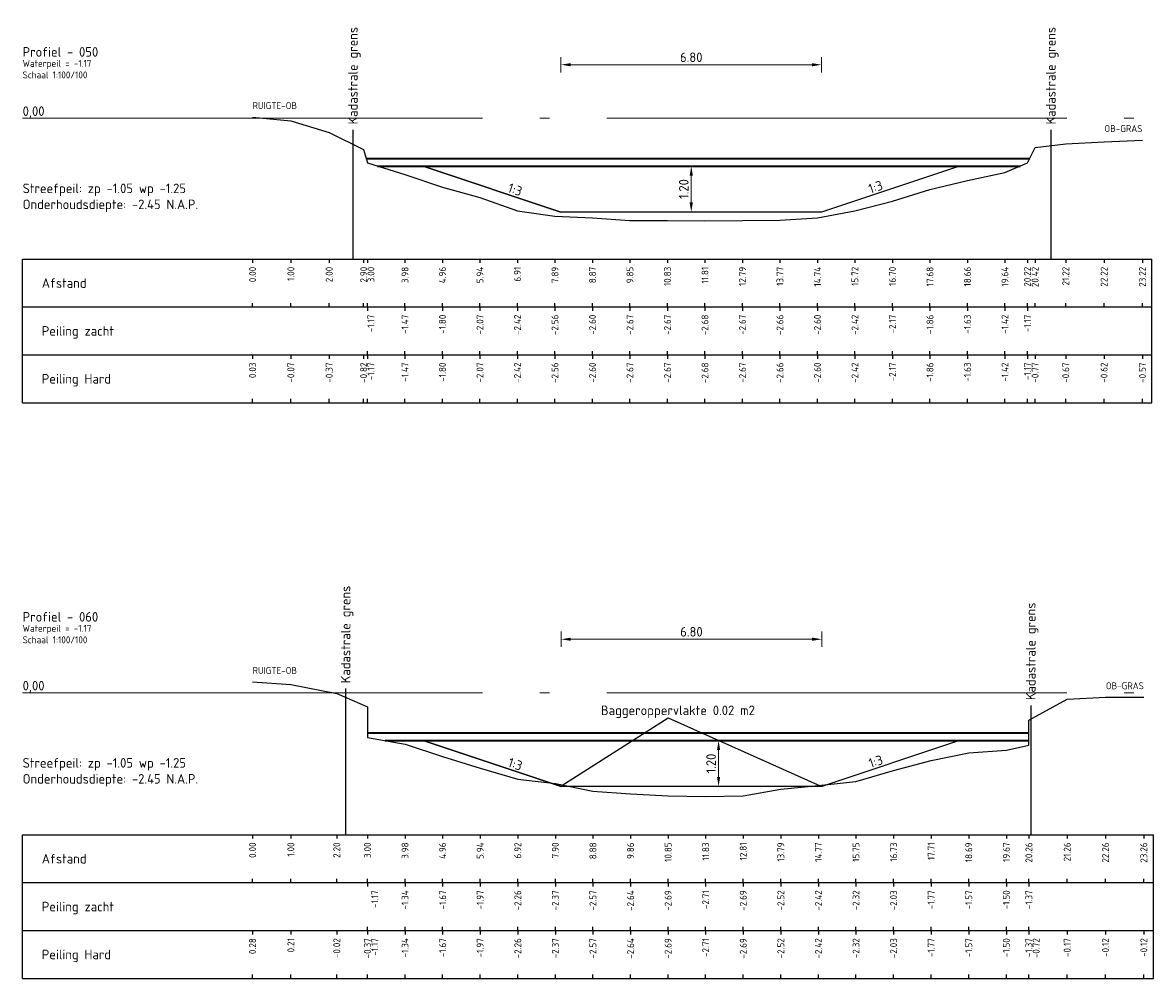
# Model space of a CAD drawing. Header units: metres. Extents: x 163463 to 198797, y 577287 to 592106.
# Tile 51 of 64: x 198349 to 198379, y 581869 to 581893. Entities that reach past the tile are written whole.
import ezdxf
from ezdxf.enums import TextEntityAlignment as Align

# ---------------------------------------------------------------- set-up
doc = ezdxf.new("R2010")
doc.units = ezdxf.units.M
doc.linetypes.add('AL-NAP_LIJN', pattern=[15.25, 12, -1.5, 0.25, -1.5])
for name, color, linetype in [('Afstandsbalk', 7, 'Continuous'), ('baggerarcering', 1, 'Continuous'), ('baggeroppervlak', 7, 'Continuous'), ('HardePeiling', 3, 'Continuous'), ('Kadastralegrens', 7, 'Continuous'), ('Legger', 2, 'Continuous'), ('Oever', 62, 'Continuous'), ('Teksten', 7, 'Continuous'), ('ZachtePeiling', 1, 'Continuous')]:
    doc.layers.add(name, color=color, linetype=linetype)
doc.layers.add('N-WA-WH-GRONDWATERLIJN-G', color=150, linetype='AL-GRONDWATERLIJN', lineweight=35)
doc.layers.add('X-XX-AL-NAP-G', color=7, linetype='AL-NAP_LIJN', lineweight=18)
doc.styles.add('NLCS-ISO', font='NLCS-ISO.ttf')
doc.styles.add('NLCS-ISO-M100-T25', font='NLCS-ISO.ttf', dxfattribs={"height": 0.25})
doc.linetypes.add('AL-GRONDWATERLIJN', pattern='A,6,[32,NLCS.SHX,S=1,R=0,X=0,Y=0],6', length=12)
doc.dimstyles.new('NLCS-M100-T25-PIJL_l3_h1', dxfattribs={"dimscale": 0.1, "dimtxt": 0.25, "dimasz": 2.5, "dimexe": 2, "dimexo": 2, "dimgap": 0.7, "dimtad": 1, "dimzin": 0, "dimdsep": 46, "dimtxsty": 'NLCS-ISO-M100-T25', "dimcen": 2.5, "dimdle": 2, "dimclrd": 256, "dimclre": 256, "dimclrt": 256, "dimadec": 1, "dimazin": 0, "dimtfac": 1, "dimtofl": 0, "dimtmove": 1, "dimatfit": 0, "dimfxl": 2, "dimfxlon": 1, "dimtfill": 1, "dimtfillclr": 256, "dimtolj": 1, "dimtzin": 0, "dimlwd": 18, "dimlwe": 18, "dimarcsym": 0})
pattern_1 = [(45, (198102.50411, 581471.00325), (-0.06735192, 0.06735192), [])]

# ---------------------------------------------------------------- blocks, each defined once
blk = doc.blocks.new('*D466')
at = {"lineweight": 18, "transparency": 16777216}
for p, q in [((198366.939, 581889.753), (198366.739, 581889.753)), ((198366.939, 581889.503), (198366.939, 581888.803)), ((198366.939, 581888.553), (198366.739, 581888.553))]:
    blk.add_line(p, q, dxfattribs=at)
at = {"transparency": 16777216}
for points in [[(198366.897, 581889.503), (198366.981, 581889.503), (198366.939, 581889.753)], [(198366.897, 581888.803), (198366.981, 581888.803), (198366.939, 581888.553)]]:
    blk.add_solid(points, dxfattribs=at)
at = {"layer": 'Defpoints', "color": 0, "transparency": 16777216}
for p in [(198366.939, 581889.753), (198366.939, 581888.553), (198366.939, 581888.553)]:
    blk.add_point(p, dxfattribs=at)
at = {"transparency": 16777216, "insert": (198366.744, 581889.153), "char_height": 0.25, "attachment_point": 5, "rotation": 90, "style": 'NLCS-ISO-M100-T25', "bg_fill": 3, "box_fill_scale": 1.1, "bg_fill_color": 256, "bg_fill_true_color": 13158600, "bg_fill_transparency": 0}
blk.add_mtext('\\A1;1.20', dxfattribs=at)
blk = doc.blocks.new('*D467')
at = {"lineweight": 18, "transparency": 16777216}
for p, q in [((198367.652, 581874.753), (198367.452, 581874.753)), ((198367.652, 581874.503), (198367.652, 581873.803)), ((198367.652, 581873.553), (198367.452, 581873.553))]:
    blk.add_line(p, q, dxfattribs=at)
at = {"transparency": 16777216}
for points in [[(198367.611, 581874.503), (198367.694, 581874.503), (198367.652, 581874.753)], [(198367.611, 581873.803), (198367.694, 581873.803), (198367.652, 581873.553)]]:
    blk.add_solid(points, dxfattribs=at)
at = {"layer": 'Defpoints', "color": 0, "transparency": 16777216}
for p in [(198367.652, 581874.753), (198367.652, 581873.553), (198367.652, 581873.553)]:
    blk.add_point(p, dxfattribs=at)
at = {"transparency": 16777216, "insert": (198367.457, 581874.153), "char_height": 0.25, "attachment_point": 5, "rotation": 90, "style": 'NLCS-ISO-M100-T25', "bg_fill": 3, "box_fill_scale": 1.1, "bg_fill_color": 256, "bg_fill_true_color": 13158600, "bg_fill_transparency": 0}
blk.add_mtext('\\A1;1.20', dxfattribs=at)
blk = doc.blocks.new('*D622')
at = {"lineweight": 18, "transparency": 16777216}
for p, q in [((198363.539, 581892.198), (198363.539, 581892.598)), ((198370.339, 581892.198), (198370.339, 581892.598)), ((198363.789, 581892.398), (198370.089, 581892.398))]:
    blk.add_line(p, q, dxfattribs=at)
at = {"transparency": 16777216}
for points in [[(198363.789, 581892.44), (198363.789, 581892.357), (198363.539, 581892.398)], [(198370.089, 581892.44), (198370.089, 581892.357), (198370.339, 581892.398)]]:
    blk.add_solid(points, dxfattribs=at)
at = {"layer": 'Defpoints', "color": 0, "transparency": 16777216}
for p in [(198370.339, 581892.398), (198363.539, 581888.553), (198370.339, 581888.553)]:
    blk.add_point(p, dxfattribs=at)
at = {"transparency": 16777216, "insert": (198366.939, 581892.593), "char_height": 0.25, "attachment_point": 5, "style": 'NLCS-ISO-M100-T25', "bg_fill": 3, "box_fill_scale": 1.1, "bg_fill_color": 256, "bg_fill_true_color": 13158600, "bg_fill_transparency": 0}
blk.add_mtext('\\A1;6.80', dxfattribs=at)
blk = doc.blocks.new('*D623')
at = {"lineweight": 18, "transparency": 16777216}
for p, q in [((198363.544, 581877.198), (198363.544, 581877.598)), ((198370.344, 581877.198), (198370.344, 581877.598)), ((198363.794, 581877.398), (198370.094, 581877.398))]:
    blk.add_line(p, q, dxfattribs=at)
at = {"transparency": 16777216}
for points in [[(198363.794, 581877.44), (198363.794, 581877.357), (198363.544, 581877.398)], [(198370.094, 581877.44), (198370.094, 581877.357), (198370.344, 581877.398)]]:
    blk.add_solid(points, dxfattribs=at)
at = {"layer": 'Defpoints', "color": 0, "transparency": 16777216}
for p in [(198370.344, 581877.398), (198363.544, 581873.553), (198370.344, 581873.553)]:
    blk.add_point(p, dxfattribs=at)
at = {"transparency": 16777216, "insert": (198366.944, 581877.593), "char_height": 0.25, "attachment_point": 5, "style": 'NLCS-ISO-M100-T25', "bg_fill": 3, "box_fill_scale": 1.1, "bg_fill_color": 256, "bg_fill_true_color": 13158600, "bg_fill_transparency": 0}
blk.add_mtext('\\A1;6.80', dxfattribs=at)

msp = doc.modelspace()

# ---------------------------------------------------------------- hatches: boundary and pattern name
at = {"layer": 'baggerarcering'}
h = msp.add_hatch(dxfattribs=at)
h.set_pattern_fill('ANSI31', color=256, scale=0.03, style=0)
h.set_pattern_definition(pattern_1)
h.paths.add_polyline_path([(198363.26, 581873.648), (198363.544, 581873.553), (198363.785, 581873.553), (198363.392, 581873.633)])
h = msp.add_hatch(dxfattribs=at)
h.set_pattern_fill('ANSI31', color=256, scale=0.03, style=0)
h.set_pattern_definition(pattern_1)
h.paths.add_polyline_path([(198370.344, 581873.553), (198370.512, 581873.609), (198370.257, 581873.583), (198369.963, 581873.553)])

# ---------------------------------------------------------------- linework, layer by layer
at = {"layer": 'Afstandsbalk'}
for p, q in [((198349.489, 581887.323), (198378.963, 581887.323)), ((198349.489, 581883.573), (198349.489, 581887.323)), ((198355.489, 581887.323), (198355.489, 581887.223)), ((198356.489, 581887.323), (198356.489, 581887.223)), ((198357.489, 581887.323), (198357.489, 581887.223)), ((198358.389, 581887.323), (198358.389, 581887.223)), ((198358.489, 581887.323), (198358.489, 581887.223)), ((198359.468, 581887.323), (198359.468, 581887.223)), ((198360.446, 581887.323), (198360.446, 581887.223)), ((198361.425, 581887.323), (198361.425, 581887.223)), ((198362.403, 581887.323), (198362.403, 581887.223)), ((198363.382, 581887.323), (198363.382, 581887.223)), ((198364.361, 581887.323), (198364.361, 581887.223)), ((198365.339, 581887.323), (198365.339, 581887.223)), ((198366.318, 581887.323), (198366.318, 581887.223)), ((198367.297, 581887.323), (198367.297, 581887.223)), ((198368.275, 581887.323), (198368.275, 581887.223)), ((198369.254, 581887.323), (198369.254, 581887.223)), ((198370.233, 581887.323), (198370.233, 581887.223)), ((198371.211, 581887.323), (198371.211, 581887.223)), ((198372.19, 581887.323), (198372.19, 581887.223)), ((198373.169, 581887.323), (198373.169, 581887.223)), ((198374.147, 581887.323), (198374.147, 581887.223)), ((198375.126, 581887.323), (198375.126, 581887.223)), ((198375.713, 581887.323), (198375.713, 581887.223)), ((198375.913, 581887.323), (198375.913, 581887.223)), ((198376.713, 581887.323), (198376.713, 581887.223)), ((198377.713, 581887.323), (198377.713, 581887.223)), ((198378.713, 581887.323), (198378.713, 581887.223)), ((198378.963, 581883.573), (198378.963, 581887.323)), ((198349.489, 581886.073), (198378.963, 581886.073)), ((198355.489, 581886.073), (198355.489, 581886.173)), ((198356.489, 581886.073), (198356.489, 581886.173)), ((198357.489, 581886.073), (198357.489, 581886.173)), ((198358.389, 581886.073), (198358.389, 581886.173)), ((198358.489, 581886.073), (198358.489, 581886.173)), ((198358.489, 581886.073), (198358.489, 581885.973)), ((198359.468, 581886.073), (198359.468, 581886.173)), ((198359.468, 581886.073), (198359.468, 581885.973)), ((198360.446, 581886.073), (198360.446, 581886.173)), ((198360.446, 581886.073), (198360.446, 581885.973)), ((198361.425, 581886.073), (198361.425, 581886.173)), ((198361.425, 581886.073), (198361.425, 581885.973)), ((198362.403, 581886.073), (198362.403, 581886.173)), ((198362.403, 581886.073), (198362.403, 581885.973)), ((198363.382, 581886.073), (198363.382, 581886.173)), ((198363.382, 581886.073), (198363.382, 581885.973)), ((198364.361, 581886.073), (198364.361, 581886.173)), ((198364.361, 581886.073), (198364.361, 581885.973)), ((198365.339, 581886.073), (198365.339, 581886.173)), ((198365.339, 581886.073), (198365.339, 581885.973)), ((198366.318, 581886.073), (198366.318, 581886.173)), ((198366.318, 581886.073), (198366.318, 581885.973)), ((198367.297, 581886.073), (198367.297, 581886.173)), ((198367.297, 581886.073), (198367.297, 581885.973)), ((198368.275, 581886.073), (198368.275, 581886.173)), ((198368.275, 581886.073), (198368.275, 581885.973)), ((198369.254, 581886.073), (198369.254, 581886.173)), ((198369.254, 581886.073), (198369.254, 581885.973)), ((198370.233, 581886.073), (198370.233, 581886.173)), ((198370.233, 581886.073), (198370.233, 581885.973)), ((198371.211, 581886.073), (198371.211, 581886.173)), ((198371.211, 581886.073), (198371.211, 581885.973)), ((198372.19, 581886.073), (198372.19, 581886.173)), ((198372.19, 581886.073), (198372.19, 581885.973)), ((198373.169, 581886.073), (198373.169, 581886.173)), ((198373.169, 581886.073), (198373.169, 581885.973)), ((198374.147, 581886.073), (198374.147, 581886.173)), ((198374.147, 581886.073), (198374.147, 581885.973)), ((198375.126, 581886.073), (198375.126, 581886.173)), ((198375.126, 581886.073), (198375.126, 581885.973)), ((198375.713, 581886.073), (198375.713, 581886.173)), ((198375.713, 581886.073), (198375.713, 581885.973)), ((198375.913, 581886.073), (198375.913, 581886.173)), ((198376.713, 581886.073), (198376.713, 581886.173)), ((198377.713, 581886.073), (198377.713, 581886.173)), ((198378.713, 581886.073), (198378.713, 581886.173)), ((198349.489, 581884.823), (198378.963, 581884.823)), ((198355.489, 581884.823), (198355.489, 581884.723)), ((198356.489, 581884.823), (198356.489, 581884.723)), ((198357.489, 581884.823), (198357.489, 581884.723)), ((198358.389, 581884.823), (198358.389, 581884.723)), ((198358.489, 581884.823), (198358.489, 581884.923)), ((198358.489, 581884.823), (198358.489, 581884.723)), ((198359.468, 581884.823), (198359.468, 581884.923)), ((198359.468, 581884.823), (198359.468, 581884.723)), ((198360.446, 581884.823), (198360.446, 581884.923)), ((198360.446, 581884.823), (198360.446, 581884.723)), ((198361.425, 581884.823), (198361.425, 581884.923)), ((198361.425, 581884.823), (198361.425, 581884.723)), ((198362.403, 581884.823), (198362.403, 581884.923)), ((198362.403, 581884.823), (198362.403, 581884.723)), ((198363.382, 581884.823), (198363.382, 581884.923)), ((198363.382, 581884.823), (198363.382, 581884.723)), ((198364.361, 581884.823), (198364.361, 581884.923)), ((198364.361, 581884.823), (198364.361, 581884.723)), ((198365.339, 581884.823), (198365.339, 581884.923)), ((198365.339, 581884.823), (198365.339, 581884.723)), ((198366.318, 581884.823), (198366.318, 581884.923)), ((198366.318, 581884.823), (198366.318, 581884.723)), ((198367.297, 581884.823), (198367.297, 581884.923)), ((198367.297, 581884.823), (198367.297, 581884.723)), ((198368.275, 581884.823), (198368.275, 581884.923)), ((198368.275, 581884.823), (198368.275, 581884.723)), ((198369.254, 581884.823), (198369.254, 581884.923)), ((198369.254, 581884.823), (198369.254, 581884.723)), ((198370.233, 581884.823), (198370.233, 581884.923)), ((198370.233, 581884.823), (198370.233, 581884.723)), ((198371.211, 581884.823), (198371.211, 581884.923)), ((198371.211, 581884.823), (198371.211, 581884.723)), ((198372.19, 581884.823), (198372.19, 581884.923)), ((198372.19, 581884.823), (198372.19, 581884.723)), ((198373.169, 581884.823), (198373.169, 581884.923)), ((198373.169, 581884.823), (198373.169, 581884.723)), ((198374.147, 581884.823), (198374.147, 581884.923)), ((198374.147, 581884.823), (198374.147, 581884.723)), ((198375.126, 581884.823), (198375.126, 581884.923)), ((198375.126, 581884.823), (198375.126, 581884.723)), ((198375.713, 581884.823), (198375.713, 581884.923)), ((198375.713, 581884.823), (198375.713, 581884.723)), ((198375.913, 581884.823), (198375.913, 581884.723)), ((198376.713, 581884.823), (198376.713, 581884.723)), ((198377.713, 581884.823), (198377.713, 581884.723)), ((198378.713, 581884.823), (198378.713, 581884.723)), ((198355.489, 581883.573), (198355.489, 581883.673)), ((198356.489, 581883.573), (198356.489, 581883.673)), ((198357.489, 581883.573), (198357.489, 581883.673)), ((198358.389, 581883.573), (198358.389, 581883.673)), ((198358.489, 581883.573), (198358.489, 581883.673)), ((198359.468, 581883.573), (198359.468, 581883.673)), ((198360.446, 581883.573), (198360.446, 581883.673)), ((198361.425, 581883.573), (198361.425, 581883.673)), ((198362.403, 581883.573), (198362.403, 581883.673)), ((198363.382, 581883.573), (198363.382, 581883.673)), ((198364.361, 581883.573), (198364.361, 581883.673)), ((198365.339, 581883.573), (198365.339, 581883.673)), ((198366.318, 581883.573), (198366.318, 581883.673)), ((198367.297, 581883.573), (198367.297, 581883.673)), ((198368.275, 581883.573), (198368.275, 581883.673)), ((198369.254, 581883.573), (198369.254, 581883.673)), ((198370.233, 581883.573), (198370.233, 581883.673)), ((198371.211, 581883.573), (198371.211, 581883.673)), ((198372.19, 581883.573), (198372.19, 581883.673)), ((198373.169, 581883.573), (198373.169, 581883.673)), ((198374.147, 581883.573), (198374.147, 581883.673)), ((198375.126, 581883.573), (198375.126, 581883.673)), ((198375.713, 581883.573), (198375.713, 581883.673)), ((198375.913, 581883.573), (198375.913, 581883.673)), ((198376.713, 581883.573), (198376.713, 581883.673)), ((198377.713, 581883.573), (198377.713, 581883.673)), ((198378.713, 581883.573), (198378.713, 581883.673)), ((198349.489, 581883.573), (198378.963, 581883.573)), ((198349.489, 581872.293), (198379, 581872.293)), ((198349.489, 581868.543), (198349.489, 581872.293)), ((198355.489, 581872.293), (198355.489, 581872.193)), ((198356.489, 581872.293), (198356.489, 581872.193)), ((198357.688, 581872.293), (198357.688, 581872.193)), ((198358.489, 581872.293), (198358.489, 581872.193)), ((198359.469, 581872.293), (198359.469, 581872.193)), ((198360.45, 581872.293), (198360.45, 581872.193)), ((198361.43, 581872.293), (198361.43, 581872.193)), ((198362.412, 581872.293), (198362.412, 581872.193)), ((198363.392, 581872.293), (198363.392, 581872.193)), ((198364.373, 581872.293), (198364.373, 581872.193)), ((198365.354, 581872.293), (198365.354, 581872.193)), ((198366.335, 581872.293), (198366.335, 581872.193)), ((198367.315, 581872.293), (198367.315, 581872.193)), ((198368.296, 581872.293), (198368.296, 581872.193)), ((198369.277, 581872.293), (198369.277, 581872.193)), ((198370.257, 581872.293), (198370.257, 581872.193)), ((198371.238, 581872.293), (198371.238, 581872.193)), ((198372.219, 581872.293), (198372.219, 581872.193)), ((198373.2, 581872.293), (198373.2, 581872.193)), ((198374.181, 581872.293), (198374.181, 581872.193)), ((198375.162, 581872.293), (198375.162, 581872.193)), ((198375.75, 581872.293), (198375.75, 581872.193)), ((198376.75, 581872.293), (198376.75, 581872.193)), ((198377.749, 581872.293), (198377.749, 581872.193)), ((198378.75, 581872.293), (198378.75, 581872.193)), ((198379, 581868.543), (198379, 581872.293)), ((198349.489, 581871.043), (198379, 581871.043)), ((198355.489, 581871.043), (198355.489, 581871.143)), ((198356.489, 581871.043), (198356.489, 581871.143)), ((198357.688, 581871.043), (198357.688, 581871.143)), ((198358.489, 581871.043), (198358.489, 581871.143)), ((198358.489, 581871.043), (198358.489, 581870.943)), ((198359.469, 581871.043), (198359.469, 581871.143)), ((198359.469, 581871.043), (198359.469, 581870.943)), ((198360.45, 581871.043), (198360.45, 581871.143)), ((198360.45, 581871.043), (198360.45, 581870.943)), ((198361.43, 581871.043), (198361.43, 581871.143)), ((198361.43, 581871.043), (198361.43, 581870.943)), ((198362.412, 581871.043), (198362.412, 581871.143)), ((198362.412, 581871.043), (198362.412, 581870.943)), ((198363.392, 581871.043), (198363.392, 581871.143)), ((198363.392, 581871.043), (198363.392, 581870.943)), ((198364.373, 581871.043), (198364.373, 581871.143)), ((198364.373, 581871.043), (198364.373, 581870.943)), ((198365.354, 581871.043), (198365.354, 581871.143)), ((198365.354, 581871.043), (198365.354, 581870.943)), ((198366.335, 581871.043), (198366.335, 581871.143)), ((198366.335, 581871.043), (198366.335, 581870.943)), ((198367.315, 581871.043), (198367.315, 581871.143)), ((198367.315, 581871.043), (198367.315, 581870.943)), ((198368.296, 581871.043), (198368.296, 581871.143)), ((198368.296, 581871.043), (198368.296, 581870.943)), ((198369.277, 581871.043), (198369.277, 581871.143)), ((198369.277, 581871.043), (198369.277, 581870.943)), ((198370.257, 581871.043), (198370.257, 581871.143)), ((198370.257, 581871.043), (198370.257, 581870.943)), ((198371.238, 581871.043), (198371.238, 581871.143)), ((198371.238, 581871.043), (198371.238, 581870.943)), ((198372.219, 581871.043), (198372.219, 581871.143)), ((198372.219, 581871.043), (198372.219, 581870.943)), ((198373.2, 581871.043), (198373.2, 581871.143)), ((198373.2, 581871.043), (198373.2, 581870.943)), ((198374.181, 581871.043), (198374.181, 581871.143)), ((198374.181, 581871.043), (198374.181, 581870.943)), ((198375.162, 581871.043), (198375.162, 581871.143)), ((198375.162, 581871.043), (198375.162, 581870.943)), ((198375.75, 581871.043), (198375.75, 581871.143)), ((198375.75, 581871.043), (198375.75, 581870.943)), ((198376.75, 581871.043), (198376.75, 581871.143)), ((198377.749, 581871.043), (198377.749, 581871.143)), ((198378.75, 581871.043), (198378.75, 581871.143)), ((198349.489, 581869.793), (198379, 581869.793)), ((198355.489, 581869.793), (198355.489, 581869.693)), ((198356.489, 581869.793), (198356.489, 581869.693)), ((198357.688, 581869.793), (198357.688, 581869.693)), ((198358.489, 581869.793), (198358.489, 581869.893)), ((198358.489, 581869.793), (198358.489, 581869.693)), ((198358.489, 581869.793), (198358.489, 581869.693)), ((198359.469, 581869.793), (198359.469, 581869.893)), ((198359.469, 581869.793), (198359.469, 581869.693)), ((198360.45, 581869.793), (198360.45, 581869.893)), ((198360.45, 581869.793), (198360.45, 581869.693)), ((198361.43, 581869.793), (198361.43, 581869.893)), ((198361.43, 581869.793), (198361.43, 581869.693)), ((198362.412, 581869.793), (198362.412, 581869.893)), ((198362.412, 581869.793), (198362.412, 581869.693)), ((198363.392, 581869.793), (198363.392, 581869.893)), ((198363.392, 581869.793), (198363.392, 581869.693)), ((198364.373, 581869.793), (198364.373, 581869.893)), ((198364.373, 581869.793), (198364.373, 581869.693)), ((198365.354, 581869.793), (198365.354, 581869.893)), ((198365.354, 581869.793), (198365.354, 581869.693)), ((198366.335, 581869.793), (198366.335, 581869.893)), ((198366.335, 581869.793), (198366.335, 581869.693)), ((198367.315, 581869.793), (198367.315, 581869.893)), ((198367.315, 581869.793), (198367.315, 581869.693)), ((198368.296, 581869.793), (198368.296, 581869.893)), ((198368.296, 581869.793), (198368.296, 581869.693)), ((198369.277, 581869.793), (198369.277, 581869.893)), ((198369.277, 581869.793), (198369.277, 581869.693)), ((198370.257, 581869.793), (198370.257, 581869.893)), ((198370.257, 581869.793), (198370.257, 581869.693)), ((198371.238, 581869.793), (198371.238, 581869.893)), ((198371.238, 581869.793), (198371.238, 581869.693)), ((198372.219, 581869.793), (198372.219, 581869.893)), ((198372.219, 581869.793), (198372.219, 581869.693)), ((198373.2, 581869.793), (198373.2, 581869.893)), ((198373.2, 581869.793), (198373.2, 581869.693)), ((198374.181, 581869.793), (198374.181, 581869.893)), ((198374.181, 581869.793), (198374.181, 581869.693)), ((198375.162, 581869.793), (198375.162, 581869.893)), ((198375.162, 581869.793), (198375.162, 581869.693)), ((198375.75, 581869.793), (198375.75, 581869.893)), ((198375.75, 581869.793), (198375.75, 581869.693)), ((198375.75, 581869.793), (198375.75, 581869.693)), ((198376.75, 581869.793), (198376.75, 581869.693)), ((198377.749, 581869.793), (198377.749, 581869.693)), ((198378.75, 581869.793), (198378.75, 581869.693)), ((198355.489, 581868.543), (198355.489, 581868.643)), ((198356.489, 581868.543), (198356.489, 581868.643)), ((198357.688, 581868.543), (198357.688, 581868.643)), ((198358.489, 581868.543), (198358.489, 581868.643)), ((198358.489, 581868.543), (198358.489, 581868.643)), ((198359.469, 581868.543), (198359.469, 581868.643)), ((198360.45, 581868.543), (198360.45, 581868.643)), ((198361.43, 581868.543), (198361.43, 581868.643)), ((198362.412, 581868.543), (198362.412, 581868.643)), ((198363.392, 581868.543), (198363.392, 581868.643)), ((198364.373, 581868.543), (198364.373, 581868.643)), ((198365.354, 581868.543), (198365.354, 581868.643)), ((198366.335, 581868.543), (198366.335, 581868.643)), ((198367.315, 581868.543), (198367.315, 581868.643)), ((198368.296, 581868.543), (198368.296, 581868.643)), ((198369.277, 581868.543), (198369.277, 581868.643)), ((198370.257, 581868.543), (198370.257, 581868.643)), ((198371.238, 581868.543), (198371.238, 581868.643)), ((198372.219, 581868.543), (198372.219, 581868.643)), ((198373.2, 581868.543), (198373.2, 581868.643)), ((198374.181, 581868.543), (198374.181, 581868.643)), ((198375.162, 581868.543), (198375.162, 581868.643)), ((198375.75, 581868.543), (198375.75, 581868.643)), ((198375.75, 581868.543), (198375.75, 581868.643)), ((198376.75, 581868.543), (198376.75, 581868.643)), ((198377.749, 581868.543), (198377.749, 581868.643)), ((198378.75, 581868.543), (198378.75, 581868.643)), ((198349.489, 581868.543), (198379, 581868.543))]:
    msp.add_line(p, q, dxfattribs=at)
at = {"layer": 'baggeroppervlak'}
msp.add_line((198363.561, 581873.576), (198366.34, 581875.342), dxfattribs=at)
at = {"layer": 'HardePeiling'}
for points in [[(198358.489, 581889.833), (198358.489, 581889.833), (198359.468, 581889.533), (198360.446, 581889.203), (198361.425, 581888.933), (198362.403, 581888.583), (198363.382, 581888.443), (198364.361, 581888.403), (198365.339, 581888.333), (198366.318, 581888.333), (198367.297, 581888.323), (198368.275, 581888.333), (198369.254, 581888.343), (198370.233, 581888.403), (198371.211, 581888.583), (198372.19, 581888.833), (198373.169, 581889.143), (198374.147, 581889.373), (198375.126, 581889.583), (198375.713, 581889.833), (198375.713, 581889.833)], [(198358.489, 581874.833), (198358.489, 581874.833), (198359.469, 581874.663), (198360.45, 581874.333), (198361.43, 581874.033), (198362.412, 581873.743), (198363.392, 581873.633), (198364.373, 581873.433), (198365.354, 581873.363), (198366.335, 581873.313), (198367.315, 581873.293), (198368.296, 581873.313), (198369.277, 581873.483), (198370.257, 581873.583), (198371.238, 581873.683), (198372.219, 581873.973), (198373.2, 581874.233), (198374.181, 581874.433), (198375.162, 581874.503), (198375.75, 581874.633), (198375.75, 581874.833)]]:
    msp.add_lwpolyline(points, dxfattribs=at)
at = {"layer": 'Kadastralegrens'}
for p, q in [((198358.109, 581890.702), (198358.109, 581887.323)), ((198376.323, 581890.702), (198376.323, 581887.323)), ((198357.919, 581876.111), (198357.919, 581872.293)), ((198375.8, 581875.672), (198375.8, 581872.293))]:
    msp.add_line(p, q, dxfattribs=at)
at = {"layer": 'N-WA-WH-GRONDWATERLIJN-G'}
for p, q in [((198358.455, 581889.953), (198375.773, 581889.953)), ((198358.75, 581889.753), (198375.525, 581889.753)), ((198358.489, 581874.953), (198375.75, 581874.953)), ((198358.95, 581874.753), (198375.75, 581874.753))]:
    msp.add_line(p, q, dxfattribs=at)
at = {"layer": 'Oever'}
for points in [[(198355.489, 581891.033), (198356.489, 581890.933), (198357.489, 581890.633), (198358.389, 581890.183), (198358.489, 581889.833)], [(198375.713, 581889.833), (198375.913, 581890.233), (198376.713, 581890.333), (198377.713, 581890.383), (198378.713, 581890.433)], [(198355.489, 581876.283), (198356.489, 581876.213), (198357.688, 581875.983), (198358.489, 581875.633), (198358.489, 581874.833)], [(198375.75, 581874.833), (198375.75, 581875.283), (198376.75, 581875.833), (198377.749, 581875.883), (198378.75, 581875.883)]]:
    msp.add_lwpolyline(points, dxfattribs=at)
at = {"layer": 'X-XX-AL-NAP-G'}
for p, q in [((198349.489, 581891.003), (198378.963, 581891.003)), ((198349.489, 581876.003), (198379, 581876.003))]:
    msp.add_line(p, q, dxfattribs=at)
at = {"layer": 'ZachtePeiling'}
for points in [[(198358.489, 581889.833), (198358.489, 581889.833), (198359.468, 581889.533), (198360.446, 581889.203), (198361.425, 581888.933), (198362.403, 581888.583), (198363.382, 581888.443), (198364.361, 581888.403), (198365.339, 581888.333), (198366.318, 581888.333), (198367.297, 581888.323), (198368.275, 581888.333), (198369.254, 581888.343), (198370.233, 581888.403), (198371.211, 581888.583), (198372.19, 581888.833), (198373.169, 581889.143), (198374.147, 581889.373), (198375.126, 581889.583), (198375.713, 581889.833), (198375.713, 581889.833)], [(198358.489, 581874.833), (198358.489, 581874.833), (198359.469, 581874.663), (198360.45, 581874.333), (198361.43, 581874.033), (198362.412, 581873.743), (198363.392, 581873.633), (198364.373, 581873.433), (198365.354, 581873.363), (198366.335, 581873.313), (198367.315, 581873.293), (198368.296, 581873.313), (198369.277, 581873.483), (198370.257, 581873.583), (198371.238, 581873.683), (198372.219, 581873.973), (198373.2, 581874.233), (198374.181, 581874.433), (198375.162, 581874.503), (198375.75, 581874.633), (198375.75, 581874.833)]]:
    msp.add_lwpolyline(points, dxfattribs=at)

# ---------------------------------------------------------------- texts
at = {"layer": 'baggeroppervlak', "style": 'NLCS-ISO'}
msp.add_text('Baggeroppervlakte 0.02 m2', height=0.25, dxfattribs=at).set_placement((198366.59, 581875.342), align=Align.BOTTOM_CENTER)
at = {"layer": 'Teksten', "style": 'NLCS-ISO'}
for p in [(198358.109, 581890.839), (198376.323, 581890.839), (198357.919, 581876.25), (198375.8, 581875.809)]:
    msp.add_text('Kadastrale grens', height=0.25, rotation=90, dxfattribs=at).set_placement(p, align=Align.MIDDLE_LEFT)
for s, height, p in [('Profiel - 050    ', 0.25, (198349.489, 581892.733)), ('Waterpeil = -1.17', 0.18, (198349.489, 581892.433)), ('Schaal 1:100/100', 0.18, (198349.489, 581892.133)), ('RUIGTE-OB', 0.18, (198355.489, 581891.333)), ('Afstand', 0.25, (198349.989, 581886.698)), ('Peiling zacht', 0.25, (198349.989, 581885.448)), ('Peiling Hard', 0.25, (198349.989, 581884.198)), ('Profiel - 060     ', 0.25, (198349.489, 581877.983)), ('Waterpeil = -1.17', 0.18, (198349.489, 581877.683)), ('Schaal 1:100/100', 0.18, (198349.489, 581877.383)), ('RUIGTE-OB', 0.18, (198355.489, 581876.583)), ('Afstand', 0.25, (198349.989, 581871.668)), ('Peiling zacht', 0.25, (198349.989, 581870.418)), ('Peiling Hard', 0.25, (198349.989, 581869.168))]:
    msp.add_text(s, height=height, dxfattribs=at).set_placement(p, align=Align.MIDDLE_LEFT)
for p in [(198378.713, 581890.733), (198378.75, 581876.183)]:
    msp.add_text('OB-GRAS', height=0.18, dxfattribs=at).set_placement(p, align=Align.MIDDLE_RIGHT)
for s, p in [('0.00', (198355.489, 581887.123)), ('1.00', (198356.489, 581887.123)), ('2.00', (198357.489, 581887.123)), ('2.90', (198358.389, 581887.123)), ('3.00', (198358.579, 581887.123)), ('3.98', (198359.468, 581887.123)), ('4.96', (198360.446, 581887.123)), ('5.94', (198361.425, 581887.123)), ('6.91', (198362.403, 581887.123)), ('7.89', (198363.382, 581887.123)), ('8.87', (198364.361, 581887.123)), ('9.85', (198365.339, 581887.123)), ('10.83', (198366.318, 581887.123)), ('11.81', (198367.297, 581887.123)), ('12.79', (198368.275, 581887.123)), ('13.77', (198369.254, 581887.123)), ('14.74', (198370.233, 581887.123)), ('15.72', (198371.211, 581887.123)), ('16.70', (198372.19, 581887.123)), ('17.68', (198373.169, 581887.123)), ('18.66', (198374.147, 581887.123)), ('19.64', (198375.126, 581887.123)), ('20.22', (198375.713, 581887.123)), ('20.42', (198375.913, 581887.123)), ('21.22', (198376.713, 581887.123)), ('22.22', (198377.713, 581887.123)), ('23.22', (198378.713, 581887.123)), ('-1.17', (198358.579, 581885.873)), ('-1.47', (198359.468, 581885.873)), ('-1.80', (198360.446, 581885.873)), ('-2.07', (198361.425, 581885.873)), ('-2.42', (198362.403, 581885.873)), ('-2.56', (198363.382, 581885.873)), ('-2.60', (198364.361, 581885.873)), ('-2.67', (198365.339, 581885.873)), ('-2.67', (198366.318, 581885.873)), ('-2.68', (198367.297, 581885.873)), ('-2.67', (198368.275, 581885.873)), ('-2.66', (198369.254, 581885.873)), ('-2.60', (198370.233, 581885.873)), ('-2.42', (198371.211, 581885.873)), ('-2.17', (198372.19, 581885.873)), ('-1.86', (198373.169, 581885.873)), ('-1.63', (198374.147, 581885.873)), ('-1.42', (198375.126, 581885.873)), ('-1.17', (198375.713, 581885.873)), ('0.03', (198355.489, 581884.623)), ('-0.07', (198356.489, 581884.623)), ('-0.37', (198357.489, 581884.623)), ('-0.82', (198358.389, 581884.623)), ('-1.17', (198358.579, 581884.623)), ('-1.47', (198359.468, 581884.623)), ('-1.80', (198360.446, 581884.623)), ('-2.07', (198361.425, 581884.623)), ('-2.42', (198362.403, 581884.623)), ('-2.56', (198363.382, 581884.623)), ('-2.60', (198364.361, 581884.623)), ('-2.67', (198365.339, 581884.623)), ('-2.67', (198366.318, 581884.623)), ('-2.68', (198367.297, 581884.623)), ('-2.67', (198368.275, 581884.623)), ('-2.66', (198369.254, 581884.623)), ('-2.60', (198370.233, 581884.623)), ('-2.42', (198371.211, 581884.623)), ('-2.17', (198372.19, 581884.623)), ('-1.86', (198373.169, 581884.623)), ('-1.63', (198374.147, 581884.623)), ('-1.42', (198375.126, 581884.623)), ('-1.17', (198375.713, 581884.623)), ('-0.77', (198375.913, 581884.623)), ('-0.67', (198376.713, 581884.623)), ('-0.62', (198377.713, 581884.623)), ('-0.57', (198378.713, 581884.623)), ('0.00', (198355.489, 581872.093)), ('1.00', (198356.489, 581872.093)), ('2.20', (198357.688, 581872.093)), ('3.00', (198358.489, 581872.093)), ('3.98', (198359.469, 581872.093)), ('4.96', (198360.45, 581872.093)), ('5.94', (198361.43, 581872.093)), ('6.92', (198362.412, 581872.093)), ('7.90', (198363.392, 581872.093)), ('8.88', (198364.373, 581872.093)), ('9.86', (198365.354, 581872.093)), ('10.85', (198366.335, 581872.093)), ('11.83', (198367.315, 581872.093)), ('12.81', (198368.296, 581872.093)), ('13.79', (198369.277, 581872.093)), ('14.77', (198370.257, 581872.093)), ('15.75', (198371.238, 581872.093)), ('16.73', (198372.219, 581872.093)), ('17.71', (198373.2, 581872.093)), ('18.69', (198374.181, 581872.093)), ('19.67', (198375.162, 581872.093)), ('20.26', (198375.75, 581872.093)), ('21.26', (198376.75, 581872.093)), ('22.26', (198377.749, 581872.093)), ('23.26', (198378.75, 581872.093)), ('-1.17', (198358.679, 581870.843)), ('-1.34', (198359.469, 581870.843)), ('-1.67', (198360.45, 581870.843)), ('-1.97', (198361.43, 581870.843)), ('-2.26', (198362.412, 581870.843)), ('-2.37', (198363.392, 581870.843)), ('-2.57', (198364.373, 581870.843)), ('-2.64', (198365.354, 581870.843)), ('-2.69', (198366.335, 581870.843)), ('-2.71', (198367.315, 581870.843)), ('-2.69', (198368.296, 581870.843)), ('-2.52', (198369.277, 581870.843)), ('-2.42', (198370.257, 581870.843)), ('-2.32', (198371.238, 581870.843)), ('-2.03', (198372.219, 581870.843)), ('-1.77', (198373.2, 581870.843)), ('-1.57', (198374.181, 581870.843)), ('-1.50', (198375.162, 581870.843)), ('-1.37', (198375.75, 581870.843)), ('0.28', (198355.489, 581869.593)), ('0.21', (198356.489, 581869.593)), ('-0.02', (198357.688, 581869.593)), ('-0.37', (198358.489, 581869.593)), ('-1.17', (198358.679, 581869.593)), ('-1.34', (198359.469, 581869.593)), ('-1.67', (198360.45, 581869.593)), ('-1.97', (198361.43, 581869.593)), ('-2.26', (198362.412, 581869.593)), ('-2.37', (198363.392, 581869.593)), ('-2.57', (198364.373, 581869.593)), ('-2.64', (198365.354, 581869.593)), ('-2.69', (198366.335, 581869.593)), ('-2.71', (198367.315, 581869.593)), ('-2.69', (198368.296, 581869.593)), ('-2.52', (198369.277, 581869.593)), ('-2.42', (198370.257, 581869.593)), ('-2.32', (198371.238, 581869.593)), ('-2.03', (198372.219, 581869.593)), ('-1.77', (198373.2, 581869.593)), ('-1.57', (198374.181, 581869.593)), ('-1.50', (198375.162, 581869.593)), ('-1.37', (198375.75, 581869.593)), ('-0.72', (198375.94, 581869.593)), ('-0.17', (198376.75, 581869.593)), ('-0.12', (198377.749, 581869.593)), ('-0.12', (198378.75, 581869.593))]:
    msp.add_text(s, height=0.18, rotation=90, dxfattribs=at).set_placement(p, align=Align.MIDDLE_RIGHT)
at = {"layer": 'Teksten', "char_height": 0.25, "width": 6.125, "attachment_point": 7, "style": 'NLCS-ISO'}
for s, insert in [('0,00 ', (198349.489, 581891.003)), ('Streefpeil: zp -1.05 wp -1.25 Onderhoudsdiepte: -2.45 N.A.P.', (198349.489, 581888.553)), ('0,00 ', (198349.489, 581876.003)), ('Streefpeil: zp -1.05 wp -1.25 Onderhoudsdiepte: -2.45 N.A.P.', (198349.489, 581873.553))]:
    msp.add_mtext(s, dxfattribs=dict(at, insert=insert))

# ---------------------------------------------------------------- next in the draw order: dimensions: what is measured, and where the dimension line sits
for p1, p2, picture, middle in [((198366.939, 581889.753), (198366.939, 581888.553), '*D466', (198366.744, 581889.153)), ((198367.652, 581874.753), (198367.652, 581873.553), '*D467', (198367.457, 581874.153))]:
    dim = msp.add_aligned_dim(p1=p1, p2=p2, distance=0, dimstyle='NLCS-M100-T25-PIJL_l3_h1')
    dim.commit()
    dim.dimension.update_dxf_attribs({"geometry": picture, "text_midpoint": middle})

# ---------------------------------------------------------------- next in the draw order: linework, layer by layer
at = {"layer": 'baggeroppervlak', "flags": 128}
msp.add_lwpolyline([(198366.34, 581875.342), (198370.307, 581873.575)], dxfattribs=at)
at = {"layer": 'Legger', "flags": 128}
for points in [[(198373.939, 581889.753), (198370.339, 581888.553), (198363.539, 581888.553), (198359.939, 581889.753), (198363.539, 581888.553)], [(198373.944, 581874.753), (198370.344, 581873.553), (198363.544, 581873.553), (198359.944, 581874.753), (198363.544, 581873.553)]]:
    msp.add_lwpolyline(points, dxfattribs=at)

# ---------------------------------------------------------------- next in the draw order: texts
at = {"layer": 'baggeroppervlak', "char_height": 0.25, "width": 0.43481, "attachment_point": 8, "style": 'NLCS-ISO', "bg_fill": 3, "box_fill_scale": 1.1, "bg_fill_color": 256, "bg_fill_transparency": 0}
for insert, rotation in [((198362.301, 581889.019), 341.5651), ((198371.788, 581889.089), 18.4349), ((198362.306, 581874.019), 341.5651), ((198371.794, 581874.089), 18.4349)]:
    msp.add_mtext('1:3', dxfattribs=dict(at, insert=insert, rotation=rotation))

# ---------------------------------------------------------------- next in the draw order: dimensions: what is measured, and where the dimension line sits
for base, p1, p2, picture, middle in [((198370.339, 581892.398), (198363.539, 581888.553), (198370.339, 581888.553), '*D622', (198366.939, 581892.593)), ((198370.344, 581877.398), (198363.544, 581873.553), (198370.344, 581873.553), '*D623', (198366.944, 581877.593))]:
    dim = msp.add_linear_dim(base=base, p1=p1, p2=p2, dimstyle='NLCS-M100-T25-PIJL_l3_h1')
    dim.commit()
    dim.dimension.update_dxf_attribs({"geometry": picture, "text_midpoint": middle})

doc.saveas('drawing.dxf')
